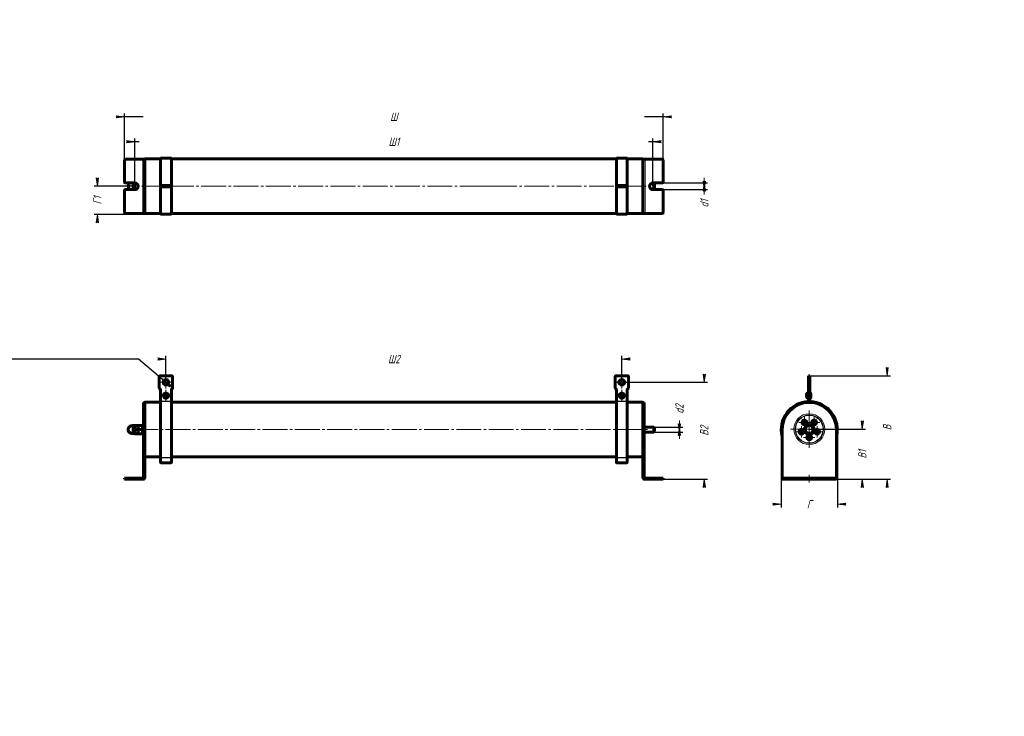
# Model space of a CAD drawing. Header units: millimetres. Extents: x 0 to 594, y 0 to 420.
import ezdxf

# ---------------------------------------------------------------- set-up
doc = ezdxf.new("R2010")
doc.units = ezdxf.units.MM
for name, pattern in [('K5LT_AXLED', [19.5, 15, -1.5, 1.5, -1.5]), ('K5LT_BASIC', [0]), ('K5LT_THIN', [0])]:
    doc.linetypes.add(name, pattern=pattern)
doc.layers.add('Системный слой', color=7, linetype='Continuous')
doc.styles.add('KDIMTEXTSTYLE', font='GOST_AU.SHX', dxfattribs={"width": 0.96, "oblique": 15, "height": 5})
doc.dimstyles.new('KDIMSTYLE (0.50)', dxfattribs={"dimtxt": 5, "dimasz": 1, "dimexe": 2, "dimexo": 0, "dimgap": 1, "dimtad": 1, "dimlfac": 2, "dimtxsty": 'KDIMTEXTSTYLE', "dimsah": 1, "dimcen": 0, "dimdle": 1, "dimadec": 0, "dimazin": 0, "dimtfac": 0.667, "dimtmove": 0, "dimatfit": 3, "dimfxl": 1, "dimtvp": 1, "dimtolj": 1, "dimtzin": 0, "dimarcsym": 0})

# ---------------------------------------------------------------- blocks, each defined once
blk = doc.blocks.new('U0')
at = {"layer": 'Системный слой', "color": 150, "linetype": 'K5LT_BASIC', "lineweight": 60, "true_color": 0x0080ff}
for p, q in [((68.99172010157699, 172.8744040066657), (68.99172010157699, 175.2494040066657)), ((68.99172010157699, 170.4994040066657), (68.99172010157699, 172.8744040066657))]:
    blk.add_line(p, q, dxfattribs=at)
blk = doc.blocks.new('U1')
at = {"layer": 'Системный слой', "color": 7, "linetype": 'K5LT_THIN', "lineweight": 18}
for p, q in [((67.86672010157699, 172.8744040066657), (67.86672010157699, 175.2494040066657)), ((67.86672010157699, 170.4994040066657), (67.86672010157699, 172.8744040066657))]:
    blk.add_line(p, q, dxfattribs=at)
blk = doc.blocks.new('U2')
at = {"layer": 'Системный слой', "color": 150, "linetype": 'K5LT_BASIC', "lineweight": 60, "true_color": 0x0080ff}
for p, q in [((84.99172010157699, 189.3744040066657), (75.49172010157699, 189.3744040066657)), ((359.9917201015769, 189.3744040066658), (91.49172010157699, 189.3744040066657)), ((375.991720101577, 189.3744040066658), (366.4917201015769, 189.3744040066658))]:
    blk.add_line(p, q, dxfattribs=at)
blk = doc.blocks.new('U3')
at = {"layer": 'Системный слой', "color": 150, "linetype": 'K5LT_BASIC', "lineweight": 60, "true_color": 0x0080ff}
for p, q in [((84.99172010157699, 156.3744040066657), (75.49172010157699, 156.3744040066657)), ((359.9917201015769, 156.3744040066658), (91.49172010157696, 156.3744040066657)), ((375.991720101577, 156.3744040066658), (366.4917201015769, 156.3744040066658))]:
    blk.add_line(p, q, dxfattribs=at)
blk = doc.blocks.new('U4')
at = {"layer": 'Системный слой', "color": 150, "linetype": 'K5LT_BASIC', "lineweight": 60, "true_color": 0x0080ff}
for p, q in [((75.49172010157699, 172.8744040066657), (75.49172010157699, 189.3744040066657)), ((75.49172010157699, 170.8472446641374), (75.49172010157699, 172.8744040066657))]:
    blk.add_line(p, q, dxfattribs=at)
blk = doc.blocks.new('U5')
at = {"layer": 'Системный слой', "color": 150, "linetype": 'K5LT_BASIC', "lineweight": 60, "true_color": 0x0080ff}
for p, q in [((375.991720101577, 172.8744040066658), (375.991720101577, 189.3744040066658)), ((375.991720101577, 170.8472446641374), (375.991720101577, 172.8744040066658))]:
    blk.add_line(p, q, dxfattribs=at)
blk = doc.blocks.new('KDIMARROW_02')
at = {"layer": 'Системный слой'}
blk.add_hatch(color=0, dxfattribs=at).paths.add_polyline_path([(4.5, -5.51091059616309e-16), (5, 0.6582624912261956), (0, 0), (5, -0.658262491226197)])
at = {"layer": 'Системный слой', "color": 0, "linetype": 'K5LT_THIN', "lineweight": 18}
for p, q in [((0, 0), (-1, 0)), ((5, 0.6582624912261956), (0, 0)), ((0, 0), (5, -0.658262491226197)), ((0, 0), (7, -8.572527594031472e-16)), ((4.5, -5.51091059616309e-16), (5, 0.6582624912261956)), ((5, -0.658262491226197), (4.5, -5.51091059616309e-16))]:
    blk.add_line(p, q, dxfattribs=at)
blk = doc.blocks.new('KDIMARROW_01')
at = {"layer": 'Системный слой'}
blk.add_hatch(color=0, dxfattribs=at).paths.add_polyline_path([(0, 0), (-5, 0.658262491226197), (-4.5, 5.51091059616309e-16), (-5, -0.6582624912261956)])
at = {"layer": 'Системный слой', "color": 0, "linetype": 'K5LT_THIN', "lineweight": 18}
for p, q in [((-4.5, 5.51091059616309e-16), (-5, 0.658262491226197)), ((-5, 0.658262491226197), (0, 0)), ((0, 0), (-5, -0.6582624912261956)), ((-5, -0.6582624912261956), (-4.5, 5.51091059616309e-16)), ((0, 0), (-1, 0))]:
    blk.add_line(p, q, dxfattribs=at)
blk = doc.blocks.new('U6')
at = {"layer": 'Системный слой', "color": 30, "linetype": 'K5LT_AXLED', "lineweight": 18, "true_color": 0xff8000}
for q in [(88.24172010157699, 205.0744040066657), (84.541720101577, 201.3744040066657), (91.94172010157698, 201.3744040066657), (88.24172010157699, 197.6744040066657)]:
    blk.add_line((88.24172010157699, 201.3744040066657), q, dxfattribs=at)
blk = doc.blocks.new('U7')
at = {"layer": 'Системный слой', "color": 30, "linetype": 'K5LT_AXLED', "lineweight": 18, "true_color": 0xff8000}
for q in [(363.2417201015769, 205.0744040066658), (359.541720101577, 201.3744040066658), (366.9417201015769, 201.3744040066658), (363.2417201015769, 197.6744040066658)]:
    blk.add_line((363.2417201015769, 201.3744040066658), q, dxfattribs=at)
blk = doc.blocks.new('U8')
at = {"layer": 'Системный слой', "color": 30, "linetype": 'K5LT_AXLED', "lineweight": 18, "true_color": 0xff8000}
for q in [(88.24172010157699, 196.9164214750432), (84.666720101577, 193.3414214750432), (91.81672010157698, 193.3414214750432), (88.24172010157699, 189.7664214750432)]:
    blk.add_line((88.24172010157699, 193.3414214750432), q, dxfattribs=at)
blk = doc.blocks.new('U9')
at = {"layer": 'Системный слой', "color": 30, "linetype": 'K5LT_AXLED', "lineweight": 18, "true_color": 0xff8000}
for q in [(363.2417201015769, 196.9164214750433), (359.666720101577, 193.3414214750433), (366.8167201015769, 193.3414214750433), (363.2417201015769, 189.7664214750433)]:
    blk.add_line((363.2417201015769, 193.3414214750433), q, dxfattribs=at)
blk = doc.blocks.new('U10')
at = {"layer": 'Системный слой', "color": 150, "linetype": 'K5LT_BASIC', "lineweight": 60, "true_color": 0x0080ff}
for start, end in [(0, 187.0570829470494), (352.9429170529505, 0)]:
    blk.add_arc((476.339408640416, 172.8744040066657), 16.5, start, end, dxfattribs=at)
blk = doc.blocks.new('U11')
at = {"layer": 'Системный слой', "color": 150, "linetype": 'K5LT_BASIC', "lineweight": 60, "true_color": 0x0080ff}
for p, q in [((477.364408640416, 193.3414214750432), (477.364408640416, 194.2664214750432)), ((477.364408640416, 192.4164214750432), (477.364408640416, 193.3414214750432))]:
    blk.add_line(p, q, dxfattribs=at)
blk = doc.blocks.new('U12')
at = {"layer": 'Системный слой', "color": 150, "linetype": 'K5LT_BASIC', "lineweight": 60, "true_color": 0x0080ff}
for p, q in [((474.689408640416, 193.3414214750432), (474.689408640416, 194.0914214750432)), ((474.689408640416, 192.5914214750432), (474.689408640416, 193.3414214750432))]:
    blk.add_line(p, q, dxfattribs=at)
blk = doc.blocks.new('U13')
at = {"layer": 'Системный слой', "color": 30, "linetype": 'K5LT_AXLED', "lineweight": 18, "true_color": 0xff8000}
for q in [(471.5841260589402, 175.004319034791), (468.1591260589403, 171.579319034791), (475.0091260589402, 171.579319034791), (471.5841260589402, 168.154319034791)]:
    blk.add_line((471.5841260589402, 171.579319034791), q, dxfattribs=at)
blk = doc.blocks.new('U14')
at = {"layer": 'Системный слой', "color": 30, "linetype": 'K5LT_AXLED', "lineweight": 18, "true_color": 0xff8000}
for q in [(476.339408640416, 184.4442955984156), (465.0195170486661, 173.1244040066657), (487.6593002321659, 173.1244040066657), (476.339408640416, 161.8045124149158)]:
    blk.add_line((476.339408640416, 173.1244040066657), q, dxfattribs=at)
blk = doc.blocks.new('U15')
at = {"layer": 'Системный слой', "color": 30, "linetype": 'K5LT_AXLED', "lineweight": 18, "true_color": 0xff8000}
for q in [(479.2783349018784, 180.5944889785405), (475.8533349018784, 177.1694889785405), (482.7033349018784, 177.1694889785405), (479.2783349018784, 173.7444889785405)]:
    blk.add_line((479.2783349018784, 177.1694889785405), q, dxfattribs=at)
blk = doc.blocks.new('U16')
at = {"layer": 'Системный слой', "color": 30, "linetype": 'K5LT_AXLED', "lineweight": 18, "true_color": 0xff8000}
for q in [(481.0946912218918, 175.004319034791), (477.6696912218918, 171.579319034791), (484.5196912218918, 171.579319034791), (481.0946912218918, 168.154319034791)]:
    blk.add_line((481.0946912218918, 171.579319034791), q, dxfattribs=at)
blk = doc.blocks.new('U17')
at = {"layer": 'Системный слой', "color": 30, "linetype": 'K5LT_AXLED', "lineweight": 18, "true_color": 0xff8000}
for q in [(473.4004823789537, 180.5944889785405), (469.9754823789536, 177.1694889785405), (476.8254823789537, 177.1694889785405), (473.4004823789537, 173.7444889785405)]:
    blk.add_line((473.4004823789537, 177.1694889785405), q, dxfattribs=at)
blk = doc.blocks.new('U18')
at = {"layer": 'Системный слой', "color": 30, "linetype": 'K5LT_AXLED', "lineweight": 18, "true_color": 0xff8000}
for q in [(472.914408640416, 168.1244040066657), (476.339408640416, 171.5494040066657), (479.764408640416, 168.1244040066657), (476.339408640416, 164.6994040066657)]:
    blk.add_line((476.339408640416, 168.1244040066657), q, dxfattribs=at)
blk = doc.blocks.new('U19')
at = {"layer": 'Системный слой', "color": 150, "linetype": 'K5LT_BASIC', "lineweight": 60, "true_color": 0x0080ff}
for p, q in [((69.2496239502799, 321.5667741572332), (69.2935182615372, 321.3789287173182)), ((69.2935182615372, 321.3789287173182), (69.36537985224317, 321.1932325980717)), ((69.36537985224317, 321.1932325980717), (69.46038495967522, 321.0101498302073))]:
    blk.add_line(p, q, dxfattribs=at)
blk = doc.blocks.new('U20')
at = {"layer": 'Системный слой', "color": 150, "linetype": 'K5LT_BASIC', "lineweight": 60, "true_color": 0x0080ff}
for p, q in [((69.29351806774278, 317.7546192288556), (69.24962395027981, 317.5667741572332)), ((69.36538083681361, 317.940312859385), (69.29351806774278, 317.7546192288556)), ((69.46038495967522, 318.1233984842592), (69.36538083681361, 317.940312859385))]:
    blk.add_line(p, q, dxfattribs=at)
blk = doc.blocks.new('U21')
at = {"layer": 'Системный слой', "color": 150, "linetype": 'K5LT_BASIC', "lineweight": 60, "true_color": 0x0080ff}
for p, q in [((71.22743619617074, 319.972778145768), (71.08716661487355, 320.772821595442)), ((71.08716661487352, 318.3607267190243), (71.22743563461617, 319.1607690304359)), ((71.22743563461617, 319.1607690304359), (71.22743619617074, 319.972778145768))]:
    blk.add_line(p, q, dxfattribs=at)
blk = doc.blocks.new('U22')
at = {"layer": 'Системный слой', "color": 150, "linetype": 'K5LT_BASIC', "lineweight": 60, "true_color": 0x0080ff}
for p, q in [((84.99172010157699, 336.0667741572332), (75.49172010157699, 336.0667741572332)), ((359.9917201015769, 336.0667741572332), (91.49172010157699, 336.0667741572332)), ((375.991720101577, 336.0667741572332), (366.4917201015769, 336.0667741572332))]:
    blk.add_line(p, q, dxfattribs=at)
blk = doc.blocks.new('U23')
at = {"layer": 'Системный слой', "color": 150, "linetype": 'K5LT_BASIC', "lineweight": 60, "true_color": 0x0080ff}
for p, q in [((84.99172010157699, 303.0667741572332), (75.49172010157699, 303.0667741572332)), ((359.9917201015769, 303.0667741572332), (91.49172010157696, 303.0667741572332)), ((375.991720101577, 303.0667741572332), (366.4917201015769, 303.0667741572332))]:
    blk.add_line(p, q, dxfattribs=at)

msp = doc.modelspace()

# ---------------------------------------------------------------- linework, layer by layer
at = {"layer": 'Системный слой', "color": 150, "linetype": 'K5LT_BASIC', "lineweight": 60, "true_color": 0x0080ff}
for p, q in [((63.24172010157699, 322.0667741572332), (63.24172010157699, 335.4417741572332)), ((63.74172010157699, 335.9417741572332), (74.24172010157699, 335.9417741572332)), ((74.24172010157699, 335.9417741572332), (75.49172010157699, 335.9417741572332)), ((75.49172010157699, 303.0667741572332), (75.49172010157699, 336.0667741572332)), ((75.49172010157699, 335.9417741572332), (75.49172010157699, 303.1917741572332)), ((84.99172010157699, 336.4417741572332), (91.49172010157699, 336.4417741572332)), ((84.99172010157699, 336.4417741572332), (84.99172010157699, 320.1826500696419)), ((91.49172010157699, 336.4417741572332), (91.49172010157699, 320.1826500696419)), ((359.9917201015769, 336.4417741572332), (366.4917201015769, 336.4417741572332)), ((359.9917201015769, 336.4417741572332), (359.9917201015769, 320.1826500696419)), ((366.4917201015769, 336.4417741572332), (366.4917201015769, 320.1826500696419)), ((375.991720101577, 303.0667741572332), (375.991720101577, 336.0667741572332)), ((375.991720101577, 335.9417741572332), (377.241720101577, 335.9417741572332)), ((375.991720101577, 303.1917741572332), (375.991720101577, 335.9417741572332)), ((377.241720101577, 335.9417741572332), (387.741720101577, 335.9417741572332)), ((388.241720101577, 335.4417741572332), (388.241720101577, 322.0667741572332)), ((63.74172010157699, 321.5667741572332), (69.49172010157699, 321.5667741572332)), ((68.99172010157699, 317.5667741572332), (68.99172010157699, 321.5667741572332)), ((69.46038495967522, 321.0101498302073), (70.87615741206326, 321.0101498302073)), ((380.6688444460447, 321.0667741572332), (382.491720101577, 321.0667741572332)), ((381.991720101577, 321.5667741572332), (387.741720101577, 321.5667741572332)), ((382.491720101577, 321.0667741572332), (382.491720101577, 318.0667741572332)), ((382.491720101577, 321.0667741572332), (382.991720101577, 320.5667741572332)), ((63.24172010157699, 303.6917741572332), (63.24172010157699, 317.0667741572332)), ((69.49172010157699, 317.5667741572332), (63.74172010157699, 317.5667741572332)), ((69.46038495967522, 318.1233984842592), (70.8761574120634, 318.1233984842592)), ((84.99172010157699, 320.1826500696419), (84.99172010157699, 319.9417741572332)), ((84.99172010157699, 319.5667741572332), (84.99172010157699, 319.9417741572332)), ((84.99172010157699, 319.9417741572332), (85.49172010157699, 319.9417741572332)), ((84.99172010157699, 319.5667741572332), (85.49172010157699, 319.5667741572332)), ((84.99172010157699, 319.1917741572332), (84.99172010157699, 319.5667741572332)), ((85.49172010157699, 319.5667741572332), (84.99172010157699, 319.5667741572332)), ((84.99172010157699, 319.1917741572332), (84.99172010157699, 318.9508982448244)), ((85.49172010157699, 319.1917741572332), (84.99172010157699, 319.1917741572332)), ((84.99172010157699, 318.9508982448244), (84.99172010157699, 302.6917741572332)), ((90.99172010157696, 319.9417741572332), (85.49172010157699, 319.9417741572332)), ((85.49172010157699, 319.5667741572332), (90.99172010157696, 319.5667741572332)), ((90.99172010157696, 319.5667741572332), (85.49172010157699, 319.5667741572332)), ((85.49172010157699, 319.1917741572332), (90.99172010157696, 319.1917741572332)), ((90.99172010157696, 319.9417741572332), (91.49172010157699, 319.9417741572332)), ((90.99172010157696, 319.5667741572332), (91.49172010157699, 319.5667741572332)), ((91.49172010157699, 319.5667741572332), (90.99172010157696, 319.5667741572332)), ((91.49172010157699, 319.1917741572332), (90.99172010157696, 319.1917741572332)), ((91.49172010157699, 320.1826500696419), (91.49172010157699, 319.9417741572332)), ((91.49172010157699, 319.9417741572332), (91.49172010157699, 319.5667741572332)), ((91.49172010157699, 319.5667741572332), (91.49172010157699, 319.1917741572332)), ((91.49172010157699, 319.1917741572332), (91.49172010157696, 318.9508982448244)), ((91.49172010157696, 318.9508982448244), (91.49172010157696, 302.6917741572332)), ((359.9917201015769, 320.1826500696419), (359.9917201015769, 319.9417741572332)), ((359.9917201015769, 319.5667741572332), (359.9917201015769, 319.9417741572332)), ((359.9917201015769, 319.9417741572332), (360.4917201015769, 319.9417741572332)), ((359.9917201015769, 319.5667741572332), (360.4917201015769, 319.5667741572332)), ((359.9917201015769, 319.1917741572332), (359.9917201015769, 319.5667741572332)), ((360.4917201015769, 319.5667741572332), (359.9917201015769, 319.5667741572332)), ((359.9917201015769, 319.1917741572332), (359.9917201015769, 318.9508982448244)), ((360.4917201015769, 319.1917741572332), (359.9917201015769, 319.1917741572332)), ((359.9917201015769, 318.9508982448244), (359.9917201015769, 302.6917741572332)), ((365.9917201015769, 319.9417741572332), (360.4917201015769, 319.9417741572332)), ((360.4917201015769, 319.5667741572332), (365.9917201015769, 319.5667741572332)), ((365.9917201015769, 319.5667741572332), (360.4917201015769, 319.5667741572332)), ((360.4917201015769, 319.1917741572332), (365.9917201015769, 319.1917741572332)), ((365.9917201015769, 319.9417741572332), (366.4917201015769, 319.9417741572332)), ((365.9917201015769, 319.5667741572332), (366.4917201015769, 319.5667741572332)), ((366.4917201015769, 319.5667741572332), (365.9917201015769, 319.5667741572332)), ((366.4917201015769, 319.1917741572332), (365.9917201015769, 319.1917741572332)), ((366.4917201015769, 320.1826500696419), (366.4917201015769, 319.9417741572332)), ((366.4917201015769, 319.9417741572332), (366.4917201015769, 319.5667741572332)), ((366.4917201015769, 319.5667741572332), (366.4917201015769, 319.1917741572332)), ((366.4917201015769, 319.1917741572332), (366.4917201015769, 318.9508982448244)), ((366.4917201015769, 318.9508982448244), (366.4917201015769, 302.6917741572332)), ((380.6688444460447, 318.0667741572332), (382.491720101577, 318.0667741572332)), ((387.741720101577, 317.5667741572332), (381.991720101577, 317.5667741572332)), ((382.491720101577, 318.0667741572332), (382.991720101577, 318.5667741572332)), ((382.991720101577, 320.5667741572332), (382.991720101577, 318.5667741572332)), ((388.241720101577, 317.0667741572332), (388.241720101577, 303.6917741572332)), ((74.24172010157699, 303.1917741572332), (63.74172010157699, 303.1917741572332)), ((75.49172010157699, 303.1917741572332), (74.24172010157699, 303.1917741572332)), ((377.241720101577, 303.1917741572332), (375.991720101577, 303.1917741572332)), ((387.741720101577, 303.1917741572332), (377.241720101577, 303.1917741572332)), ((84.99172010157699, 302.6917741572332), (91.49172010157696, 302.6917741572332)), ((359.9917201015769, 302.6917741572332), (366.4917201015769, 302.6917741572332)), ((84.24172010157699, 197.8744040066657), (84.24172010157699, 204.8744040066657)), ((84.74172010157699, 205.3744040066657), (91.74172010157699, 205.3744040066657)), ((92.24172010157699, 204.8744040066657), (92.24172010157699, 197.8744040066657)), ((359.2417201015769, 197.8744040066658), (359.2417201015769, 204.8744040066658)), ((359.7417201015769, 205.3744040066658), (366.7417201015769, 205.3744040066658)), ((367.2417201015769, 204.8744040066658), (367.2417201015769, 197.8744040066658)), ((475.964408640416, 205.3744040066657), (476.3394086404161, 205.3744040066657)), ((475.964408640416, 204.8744040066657), (475.964408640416, 205.3744040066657)), ((475.964408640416, 204.8744040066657), (475.964408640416, 197.8744040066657)), ((476.3394086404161, 205.3744040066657), (476.3394086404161, 204.8744040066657)), ((476.3394086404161, 204.8744040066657), (476.3394086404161, 205.3744040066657)), ((476.7144086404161, 205.3744040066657), (476.3394086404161, 205.3744040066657)), ((476.3394086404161, 204.8744040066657), (476.3394086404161, 197.8744040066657)), ((476.3394086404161, 197.8744040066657), (476.3394086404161, 204.8744040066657)), ((476.7144086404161, 205.3744040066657), (476.7144086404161, 204.8744040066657)), ((476.7144086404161, 197.8744040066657), (476.7144086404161, 204.8744040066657)), ((84.99172010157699, 196.9061581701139), (84.99172010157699, 189.9879950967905)), ((91.49172010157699, 189.9879950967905), (91.49172010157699, 196.9061581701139)), ((359.9917201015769, 196.9061581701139), (359.9917201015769, 189.9879950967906)), ((366.4917201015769, 189.9879950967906), (366.4917201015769, 196.9061581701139)), ((475.964408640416, 197.3902810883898), (475.964408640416, 197.8744040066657)), ((475.964408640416, 196.9061581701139), (475.964408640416, 197.3902810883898)), ((475.964408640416, 189.9879950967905), (475.964408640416, 196.9061581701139)), ((476.339408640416, 197.3902810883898), (476.3394086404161, 197.8744040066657)), ((476.3394086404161, 197.8744040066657), (476.339408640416, 197.3902810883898)), ((476.339408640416, 196.9061581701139), (476.339408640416, 197.3902810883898)), ((476.339408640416, 197.3902810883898), (476.339408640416, 196.9061581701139)), ((476.339408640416, 189.9879950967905), (476.339408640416, 196.9061581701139)), ((476.339408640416, 196.9061581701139), (476.339408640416, 189.9879950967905)), ((476.7144086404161, 197.8744040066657), (476.714408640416, 197.3902810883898)), ((476.714408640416, 197.3902810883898), (476.714408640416, 196.9061581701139)), ((476.714408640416, 196.9061581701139), (476.714408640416, 189.9879950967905)), ((477.364408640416, 192.4164214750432), (477.364408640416, 193.137533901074)), ((75.49172010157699, 189.2494040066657), (74.74172010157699, 189.2494040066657)), ((74.74172010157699, 172.8744040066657), (74.74172010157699, 189.2494040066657)), ((84.99172010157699, 189.9879950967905), (84.99172010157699, 189.7381616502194)), ((84.99172010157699, 189.7381616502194), (84.99172010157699, 156.0106463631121)), ((91.49172010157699, 189.9879950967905), (91.49172010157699, 189.7381616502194)), ((91.49172010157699, 189.7381616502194), (91.49172010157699, 156.0106463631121)), ((359.9917201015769, 189.9879950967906), (359.9917201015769, 189.7381616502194)), ((359.9917201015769, 189.7381616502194), (359.9917201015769, 156.0106463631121)), ((366.4917201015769, 189.9879950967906), (366.4917201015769, 189.7381616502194)), ((366.4917201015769, 189.7381616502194), (366.4917201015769, 156.0106463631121)), ((375.991720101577, 189.2494040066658), (376.741720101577, 189.2494040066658)), ((376.741720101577, 189.2494040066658), (376.741720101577, 172.8744040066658)), ((68.99172010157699, 175.2494040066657), (67.86672010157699, 175.2494040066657)), ((68.99172010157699, 174.9494040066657), (69.23709396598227, 175.3744040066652)), ((69.23709396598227, 175.3744040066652), (69.46038495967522, 175.3744040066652)), ((69.46038495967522, 175.3744040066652), (71.02305524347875, 175.3744040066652)), ((69.46038495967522, 172.8744040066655), (71.02305524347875, 172.8744040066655)), ((71.02305524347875, 175.3744040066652), (71.24634623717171, 175.3744040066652)), ((71.24634623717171, 175.3744040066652), (71.49172010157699, 174.9494040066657)), ((71.49172010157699, 175.3744040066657), (71.71501109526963, 175.3744040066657)), ((71.49172010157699, 175.3744040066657), (71.49172010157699, 174.1244040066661)), ((71.49172010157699, 174.1244040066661), (71.49172010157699, 171.6244040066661)), ((73.86842910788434, 175.3744040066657), (71.71501109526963, 175.3744040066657)), ((73.86842910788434, 172.8744040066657), (71.71501109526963, 172.8744040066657)), ((73.86842910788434, 175.3744040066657), (74.09172010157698, 175.3744040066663)), ((74.09172010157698, 175.3744040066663), (74.09172010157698, 174.1244040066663)), ((74.69172010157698, 175.1994040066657), (74.09172010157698, 175.1994040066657)), ((74.09172010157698, 174.1244040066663), (74.09172010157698, 171.6244040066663)), ((74.69172010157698, 170.5494040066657), (74.69172010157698, 175.1994040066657)), ((74.74172010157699, 144.1244040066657), (74.74172010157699, 172.8744040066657)), ((376.741720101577, 174.3744040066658), (382.491720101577, 174.3744040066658)), ((376.741720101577, 172.8744040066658), (376.741720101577, 144.1244040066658)), ((382.491720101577, 174.3744040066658), (382.491720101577, 171.3744040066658)), ((382.491720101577, 174.3744040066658), (382.991720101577, 173.8744040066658)), ((382.991720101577, 173.8744040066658), (382.991720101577, 171.8744040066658)), ((459.964408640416, 172.8744040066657), (459.964408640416, 144.1244040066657)), ((473.4526572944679, 172.8744040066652), (474.896032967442, 175.3744040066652)), ((474.896032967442, 170.3744040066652), (473.4526572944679, 172.8744040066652)), ((474.896032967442, 175.3744040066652), (477.7827843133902, 175.3744040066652)), ((477.7827843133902, 175.3744040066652), (479.2261599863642, 172.8744040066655)), ((479.2261599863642, 172.8744040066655), (477.7827843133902, 170.3744040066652)), ((492.714408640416, 144.1244040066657), (492.714408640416, 172.8744040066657)), ((68.99172010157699, 170.4994040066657), (67.86672010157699, 170.4994040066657)), ((68.99172010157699, 170.7994040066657), (69.23709396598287, 170.3744040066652)), ((69.46038495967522, 170.3744040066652), (69.23709396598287, 170.3744040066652)), ((69.46038495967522, 170.3744040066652), (71.02305524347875, 170.3744040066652)), ((71.24634623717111, 170.3744040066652), (71.02305524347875, 170.3744040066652)), ((71.24634623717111, 170.3744040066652), (71.49172010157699, 170.7994040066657)), ((71.49172010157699, 171.6244040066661), (71.49172010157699, 170.3744040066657)), ((71.71501109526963, 170.3744040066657), (71.49172010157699, 170.3744040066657)), ((73.86842910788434, 170.3744040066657), (71.71501109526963, 170.3744040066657)), ((74.09172010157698, 170.3744040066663), (73.86842910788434, 170.3744040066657)), ((74.09172010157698, 171.6244040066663), (74.09172010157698, 170.3744040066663)), ((74.69172010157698, 170.5494040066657), (74.09172010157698, 170.5494040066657)), ((75.49172010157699, 144.1244040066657), (75.49172010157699, 170.8472446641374)), ((375.991720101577, 170.8472446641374), (375.991720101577, 144.1244040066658)), ((376.741720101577, 171.3744040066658), (382.491720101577, 171.3744040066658)), ((382.491720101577, 171.3744040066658), (382.991720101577, 171.8744040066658)), ((477.7827843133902, 170.3744040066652), (474.896032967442, 170.3744040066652)), ((84.99172010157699, 156.0106463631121), (84.99172010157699, 155.7608129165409)), ((84.99172010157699, 155.7608129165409), (84.99172010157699, 153.2494040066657)), ((91.49172010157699, 156.0106463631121), (91.49172010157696, 155.7608129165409)), ((91.49172010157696, 153.2494040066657), (91.49172010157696, 155.7608129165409)), ((359.9917201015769, 156.0106463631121), (359.9917201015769, 155.7608129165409)), ((359.9917201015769, 155.7608129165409), (359.9917201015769, 153.2494040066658)), ((366.4917201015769, 156.0106463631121), (366.4917201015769, 155.7608129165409)), ((366.4917201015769, 153.2494040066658), (366.4917201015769, 155.7608129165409)), ((90.99172010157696, 152.7494040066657), (85.49172010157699, 152.7494040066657)), ((365.9917201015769, 152.7494040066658), (360.4917201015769, 152.7494040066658)), ((63.24172010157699, 142.8744040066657), (63.24172010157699, 143.6244040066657)), ((63.24172010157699, 143.6244040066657), (63.74172010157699, 143.6244040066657)), ((63.74172010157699, 142.8744040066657), (63.24172010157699, 142.8744040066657)), ((63.74172010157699, 143.6244040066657), (74.24172010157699, 143.6244040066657)), ((63.74172010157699, 142.8744040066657), (74.24172010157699, 142.8744040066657)), ((377.241720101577, 143.6244040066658), (387.741720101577, 143.6244040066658)), ((377.241720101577, 142.8744040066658), (387.741720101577, 142.8744040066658)), ((387.741720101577, 143.6244040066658), (388.241720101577, 143.6244040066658)), ((388.241720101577, 142.8744040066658), (387.741720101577, 142.8744040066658)), ((388.241720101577, 142.8744040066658), (388.241720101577, 143.6244040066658)), ((459.964408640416, 144.1244040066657), (459.964408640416, 143.6244040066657)), ((459.964408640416, 143.6244040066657), (460.464408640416, 143.6244040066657)), ((459.964408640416, 142.8744040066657), (459.964408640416, 143.6244040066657)), ((460.464408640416, 142.8744040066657), (459.964408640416, 142.8744040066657)), ((460.464408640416, 143.6244040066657), (473.839408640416, 143.6244040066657)), ((460.464408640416, 142.8744040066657), (473.839408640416, 142.8744040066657)), ((473.839408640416, 143.6244040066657), (474.339408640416, 143.6244040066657)), ((474.339408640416, 142.8744040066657), (473.839408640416, 142.8744040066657)), ((478.339408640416, 143.6244040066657), (474.339408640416, 143.6244040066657)), ((474.339408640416, 143.6244040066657), (474.339408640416, 142.8744040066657)), ((478.339408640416, 142.8744040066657), (474.339408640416, 142.8744040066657)), ((478.339408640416, 142.8744040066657), (478.339408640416, 143.6244040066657)), ((478.339408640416, 143.6244040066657), (478.839408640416, 143.6244040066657)), ((478.839408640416, 142.8744040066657), (478.339408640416, 142.8744040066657)), ((478.839408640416, 143.6244040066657), (492.214408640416, 143.6244040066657)), ((478.839408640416, 142.8744040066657), (492.214408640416, 142.8744040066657)), ((492.214408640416, 143.6244040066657), (492.714408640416, 143.6244040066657)), ((492.714408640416, 142.8744040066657), (492.214408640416, 142.8744040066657)), ((492.714408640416, 143.6244040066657), (492.714408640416, 144.1244040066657)), ((492.714408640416, 142.8744040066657), (492.714408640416, 143.6244040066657))]:
    msp.add_line(p, q, dxfattribs=at)
at = {"layer": 'Системный слой', "color": 7, "linetype": 'K5LT_THIN', "lineweight": 18}
for p, q in [((74.24172010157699, 303.1917741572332), (74.24172010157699, 335.9417741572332)), ((377.241720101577, 335.9417741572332), (377.241720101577, 303.1917741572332)), ((67.86672010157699, 317.5667741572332), (67.86672010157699, 321.5667741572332)), ((380.4141724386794, 320.7961412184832), (382.491720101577, 320.7961412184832)), ((382.491720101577, 320.7961412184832), (382.7623530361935, 320.7961412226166)), ((91.49172010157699, 320.1826500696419), (84.99172010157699, 320.1826500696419)), ((91.49172010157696, 318.9508982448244), (84.99172010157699, 318.9508982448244)), ((85.49172010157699, 319.5667741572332), (85.49172010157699, 319.9417741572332)), ((85.49172010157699, 319.1917741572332), (85.49172010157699, 319.5667741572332)), ((90.99172010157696, 319.9417741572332), (90.99172010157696, 319.5667741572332)), ((90.99172010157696, 319.5667741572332), (90.99172010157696, 319.1917741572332)), ((366.4917201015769, 320.1826500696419), (359.9917201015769, 320.1826500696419)), ((366.4917201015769, 318.9508982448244), (359.9917201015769, 318.9508982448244)), ((360.4917201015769, 319.5667741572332), (360.4917201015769, 319.9417741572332)), ((360.4917201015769, 319.1917741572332), (360.4917201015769, 319.5667741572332)), ((365.9917201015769, 319.9417741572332), (365.9917201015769, 319.5667741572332)), ((365.9917201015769, 319.5667741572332), (365.9917201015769, 319.1917741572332)), ((380.4141724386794, 318.3374070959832), (382.491720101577, 318.3374070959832)), ((382.491720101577, 318.3374070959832), (382.7623530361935, 318.3374070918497)), ((475.964408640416, 204.8744040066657), (476.3394086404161, 204.8744040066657)), ((476.7144086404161, 204.8744040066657), (476.3394086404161, 204.8744040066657)), ((476.3394086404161, 197.8744040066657), (475.964408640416, 197.8744040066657)), ((476.339408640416, 197.3902810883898), (475.964408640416, 197.3902810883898)), ((476.339408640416, 196.9061581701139), (475.964408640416, 196.9061581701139)), ((476.7144086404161, 197.8744040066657), (476.3394086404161, 197.8744040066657)), ((476.339408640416, 197.3902810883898), (476.714408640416, 197.3902810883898)), ((476.339408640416, 196.9061581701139), (476.714408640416, 196.9061581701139)), ((91.49172010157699, 189.9879950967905), (84.99172010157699, 189.9879950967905)), ((91.49172010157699, 189.7381616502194), (84.99172010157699, 189.7381616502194)), ((366.4917201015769, 189.9879950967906), (359.9917201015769, 189.9879950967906)), ((366.4917201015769, 189.7381616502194), (359.9917201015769, 189.7381616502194)), ((475.7372188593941, 189.3634114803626), (475.7235327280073, 189.7381616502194)), ((476.339408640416, 189.9879950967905), (475.964408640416, 189.9879950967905)), ((476.714408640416, 189.9879950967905), (476.339408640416, 189.9879950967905)), ((476.941598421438, 189.3634114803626), (476.9552845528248, 189.7381616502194)), ((75.49172010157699, 172.8744040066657), (74.74172010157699, 172.8744040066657)), ((375.991720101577, 172.8744040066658), (376.741720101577, 172.8744040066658)), ((376.741720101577, 174.1037710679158), (382.491720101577, 174.1037710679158)), ((382.491720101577, 174.1037710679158), (382.762353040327, 174.1037710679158)), ((376.741720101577, 171.6450369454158), (382.491720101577, 171.6450369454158)), ((382.491720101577, 171.6450369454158), (382.7623530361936, 171.6450369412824)), ((91.49172010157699, 156.0106463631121), (84.99172010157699, 156.0106463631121)), ((91.49172010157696, 155.7608129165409), (84.99172010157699, 155.7608129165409)), ((366.4917201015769, 156.0106463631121), (359.9917201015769, 156.0106463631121)), ((366.4917201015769, 155.7608129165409), (359.9917201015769, 155.7608129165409)), ((63.74172010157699, 142.8744040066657), (63.74172010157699, 143.6244040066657)), ((74.24172010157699, 142.8744040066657), (74.24172010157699, 143.6244040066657)), ((74.74172010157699, 144.1244040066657), (75.49172010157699, 144.1244040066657)), ((375.991720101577, 144.1244040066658), (376.741720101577, 144.1244040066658)), ((377.241720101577, 142.8744040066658), (377.241720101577, 143.6244040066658)), ((387.741720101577, 142.8744040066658), (387.741720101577, 143.6244040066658)), ((459.964408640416, 144.1244040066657), (492.714408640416, 144.1244040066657)), ((460.464408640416, 142.8744040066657), (460.464408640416, 143.6244040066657)), ((473.839408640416, 143.6244040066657), (473.839408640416, 142.8744040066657)), ((478.839408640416, 142.8744040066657), (478.839408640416, 143.6244040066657)), ((492.214408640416, 142.8744040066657), (492.214408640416, 143.6244040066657))]:
    msp.add_line(p, q, dxfattribs=at)
at = {"layer": 'Системный слой', "color": 30, "linetype": 'K5LT_AXLED', "lineweight": 18, "true_color": 0xff8000}
for p, q in [((377.991720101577, 319.5667741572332), (73.49172010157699, 319.5667741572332)), ((274.8917070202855, 319.5667741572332), (287.8917070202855, 319.5667741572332)), ((75.49172010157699, 172.8744040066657), (72.74172010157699, 172.8744040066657)), ((375.991720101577, 172.8744040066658), (75.49172010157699, 172.8744040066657)), ((375.991720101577, 172.8744040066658), (378.7417201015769, 172.8744040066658)), ((476.339408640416, 140.8744040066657), (476.339408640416, 145.6244040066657))]:
    msp.add_line(p, q, dxfattribs=at)
at = {"layer": 'Системный слой', "color": 150, "linetype": 'K5LT_BASIC', "lineweight": 60, "true_color": 0x0080ff}
for centre, radius in [((88.24172010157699, 201.3744040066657), 1.7), ((363.2417201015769, 201.3744040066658), 1.7), ((88.24172010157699, 193.3414214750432), 1.575), ((88.24172010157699, 193.3414214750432), 0.5375), ((363.2417201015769, 193.3414214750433), 1.575), ((363.2417201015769, 193.3414214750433), 0.5375), ((473.4004823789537, 177.1694889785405), 1.425), ((479.2783349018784, 177.1694889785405), 1.425), ((471.5841260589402, 171.579319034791), 1.425), ((476.339408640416, 172.8744040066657), 3), ((476.339408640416, 172.8744040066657), 2.375000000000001), ((481.0946912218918, 171.579319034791), 1.425), ((476.339408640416, 168.1244040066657), 1.425)]:
    msp.add_circle(centre, radius, dxfattribs=at)
at = {"layer": 'Системный слой', "color": 7, "linetype": 'K5LT_THIN', "lineweight": 18}
for centre, radius in [((88.24172010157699, 193.3414214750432), 0.9249999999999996), ((363.2417201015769, 193.3414214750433), 0.9249999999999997), ((476.339408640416, 173.1244040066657), 9.319891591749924), ((476.339408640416, 173.1244040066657), 8.553239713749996), ((476.339408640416, 173.1244040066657), 8.313661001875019)]:
    msp.add_circle(centre, radius, dxfattribs=at)
at = {"layer": 'Системный слой', "color": 150, "linetype": 'K5LT_BASIC', "lineweight": 60, "true_color": 0x0080ff}
for centre, radius, start, end in [((63.74172010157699, 335.4417741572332), 0.5, 90, 179.9999999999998), ((387.741720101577, 335.4417741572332), 0.5, 0, 90), ((63.74172010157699, 322.0667741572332), 0.5, 180, 269.9999999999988), ((67.86672010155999, 319.5667741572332), 2.374999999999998, 122.6368975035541, 180), ((69.49172010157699, 319.5667741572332), 2, 270, 90), ((381.991720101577, 319.5667741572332), 2, 90, 270), ((387.741720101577, 322.0667741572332), 0.5000000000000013, 270, 0), ((63.74172010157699, 317.0667741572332), 0.5000000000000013, 90, 180.0000000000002), ((67.86672010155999, 319.5667741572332), 2.374999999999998, 180, 237.3631024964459), ((387.741720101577, 317.0667741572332), 0.5, 0, 89.99999999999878), ((63.74172010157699, 303.6917741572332), 0.5, 180, 270), ((387.741720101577, 303.6917741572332), 0.5, 270, 0), ((84.74172010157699, 204.8744040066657), 0.4999999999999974, 90, 180.0000000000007), ((91.74172010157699, 204.8744040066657), 0.4999999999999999, 0, 90.00000000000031), ((359.7417201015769, 204.8744040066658), 0.4999999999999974, 90, 180.0000000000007), ((366.7417201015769, 204.8744040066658), 0.4999999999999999, 0, 90.00000000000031), ((84.74172010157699, 197.8744040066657), 0.4999999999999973, 180, 255.5224878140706), ((84.49172010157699, 196.9061581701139), 0.5000000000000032, 0, 75.52248781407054), ((91.99172010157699, 196.9061581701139), 0.4999999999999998, 104.4775121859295, 180), ((91.74172010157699, 197.8744040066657), 0.5000000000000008, 284.4775121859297, 0), ((359.7417201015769, 197.8744040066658), 0.4999999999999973, 180, 255.5224878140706), ((359.4917201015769, 196.9061581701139), 0.5000000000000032, 0, 75.52248781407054), ((366.9917201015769, 196.9061581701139), 0.4999999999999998, 104.4775121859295, 180), ((366.7417201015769, 197.8744040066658), 0.5000000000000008, 284.4775121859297, 0), ((475.326908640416, 194.0914214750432), 0.6375000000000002, 0, 179.9999999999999), ((475.326908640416, 192.5914214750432), 0.6375000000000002, 180, 0), ((476.714408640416, 194.2664214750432), 0.6499999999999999, 0, 90.00000000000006), ((476.714408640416, 192.4164214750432), 0.6499999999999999, 269.9999999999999, 0), ((476.339408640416, 172.8744040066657), 16.875, 92.09155133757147, 193.9823106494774), ((476.339408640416, 172.8744040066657), 16.375, 0, 180), ((475.714408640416, 189.9879950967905), 0.25, 272.0915513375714, 0), ((475.714408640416, 189.9879950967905), 0.6250000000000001, 272.0915513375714, 0), ((476.964408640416, 189.9879950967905), 0.625, 180, 267.9084486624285), ((476.964408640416, 189.9879950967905), 0.25, 180, 267.9084486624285), ((476.339408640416, 172.8744040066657), 16.87499999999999, 346.0176893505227, 87.90844866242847), ((67.86672010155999, 172.8744040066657), 2.374999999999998, 89.99999999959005, 180), ((67.86672010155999, 172.8744040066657), 2.374999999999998, 180, 270.0000000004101), ((85.49172010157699, 153.2494040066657), 0.5000000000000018, 180, 269.999999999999), ((90.99172010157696, 153.2494040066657), 0.4999999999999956, 270, 0), ((360.4917201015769, 153.2494040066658), 0.5000000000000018, 180, 269.999999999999), ((365.9917201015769, 153.2494040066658), 0.4999999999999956, 270, 0), ((74.24172010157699, 144.1244040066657), 0.5, 270, 0), ((74.24172010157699, 144.1244040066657), 1.25, 270, 0), ((377.241720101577, 144.1244040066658), 1.25, 180, 270), ((377.241720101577, 144.1244040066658), 0.5, 180, 270)]:
    msp.add_arc(centre, radius, start, end, dxfattribs=at)
for points, knots in [([(69.46038495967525, 321.0101498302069), (69.44142152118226, 320.9444531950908), (69.40527509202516, 320.8125217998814), (69.35398476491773, 320.5997584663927), (69.30812070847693, 320.3717619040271), (69.27011432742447, 320.1230508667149), (69.25249903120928, 319.9443880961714), (69.245274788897, 319.8340690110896), (69.24106464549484, 319.7610160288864), (69.23698987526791, 319.6477901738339), (69.23678383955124, 319.5064754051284), (69.24083604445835, 319.3726359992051), (69.24825099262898, 319.2471763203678), (69.25917673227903, 319.1220833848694), (69.2790214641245, 318.9493521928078), (69.31565708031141, 318.7161258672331), (69.37796834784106, 318.4244473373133), (69.43153962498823, 318.2233109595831), (69.46038495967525, 318.1233984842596)], [0, 0, 0, 0, 2.939946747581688, 5.879893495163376, 9.407829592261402, 12.93576568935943, 16.69262748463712, 17.12336473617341, 17.68791322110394, 19.83552139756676, 21.98312957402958, 23.7827379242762, 25.58234627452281, 27.38195462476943, 29.18156297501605, 33.05575343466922, 37.52787671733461, 42, 42, 42, 42]), ([(69.46038495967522, 175.3744040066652), (69.40795128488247, 175.2171026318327), (69.33947518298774, 174.9783202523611), (69.28745571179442, 174.7090438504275), (69.26088882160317, 174.5286384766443), (69.24247474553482, 174.3517399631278), (69.23471131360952, 174.1350967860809), (69.24140029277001, 173.9182869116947), (69.26135988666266, 173.7072487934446), (69.30255747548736, 173.4462605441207), (69.36792665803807, 173.1680451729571), (69.43058236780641, 172.9638122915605), (69.46038495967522, 172.8744040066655)], [0, 0, 0, 0, 2.51815721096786, 3.77278215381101, 4.194320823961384, 5.312637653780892, 6.499741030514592, 7.522297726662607, 8.644808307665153, 9.75346491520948, 11.56706008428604, 13, 13, 13, 13]), ([(69.46038495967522, 172.8744040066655), (69.40795128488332, 172.7171026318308), (69.33947518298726, 172.4783202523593), (69.28745571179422, 172.2090438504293), (69.26088882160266, 172.0286384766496), (69.24247474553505, 171.8517399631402), (69.2347113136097, 171.6350967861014), (69.24140029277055, 171.4182869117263), (69.26135988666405, 171.2072487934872), (69.30255747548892, 170.946260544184), (69.36792665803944, 170.6680451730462), (69.43058236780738, 170.463812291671), (69.46038495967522, 170.3744040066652)], [0, 0, 0, 0, 2.518157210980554, 3.772782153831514, 4.194320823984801, 5.312637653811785, 6.499741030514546, 7.522297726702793, 8.644808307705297, 9.753464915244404, 11.56706008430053, 13, 13, 13, 13]), ([(71.02305524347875, 172.8744040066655), (71.07548891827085, 173.0317053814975), (71.14396502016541, 173.2704877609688), (71.1959844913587, 173.5397641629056), (71.22255138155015, 173.7201695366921), (71.24096545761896, 173.8970680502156), (71.24872888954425, 174.1137112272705), (71.2420399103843, 174.3305211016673), (71.22208031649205, 174.5415592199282), (71.18088272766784, 174.8025474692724), (71.11551354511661, 175.0807628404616), (71.05285783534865, 175.2849957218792), (71.02305524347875, 175.3744040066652)], [0, 0, 0, 0, 2.518157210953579, 3.772782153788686, 4.19432082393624, 5.312637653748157, 6.499741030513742, 7.522297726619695, 8.644808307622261, 9.753464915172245, 11.56706008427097, 13, 13, 13, 13]), ([(71.02305524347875, 170.3744040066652), (71.07548891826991, 170.5317053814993), (71.1439650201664, 170.7704877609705), (71.19598449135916, 171.0397641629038), (71.2225513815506, 171.2201695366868), (71.2409654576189, 171.3970680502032), (71.24872888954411, 171.6137112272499), (71.24203991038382, 171.8305211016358), (71.2220803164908, 172.0415592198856), (71.18088272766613, 172.3025474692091), (71.1155135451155, 172.5807628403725), (71.05285783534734, 172.7849957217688), (71.02305524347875, 172.8744040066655)], [0, 0, 0, 0, 2.518157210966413, 3.772782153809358, 4.194320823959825, 5.312637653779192, 6.499741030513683, 7.52229772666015, 8.644808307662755, 9.753464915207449, 11.56706008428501, 13, 13, 13, 13]), ([(71.49172010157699, 174.1244040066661), (71.49171923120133, 174.0477633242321), (71.49698952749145, 173.8996849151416), (71.52017700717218, 173.6742614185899), (71.55300878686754, 173.4784270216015), (71.61184377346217, 173.2081364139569), (71.66740575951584, 173.0172204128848), (71.71501109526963, 172.8744040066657)], [0, 0, 0, 0, 1.44740222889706, 2.79972061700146, 4.280073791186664, 5.188369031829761, 8, 8, 8, 8]), ([(71.71501109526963, 175.3744040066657), (71.68530440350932, 175.2852786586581), (71.64115745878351, 175.1413925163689), (71.58926574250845, 174.9388226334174), (71.55378664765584, 174.7727505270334), (71.52750360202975, 174.6165916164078), (71.50548772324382, 174.4418611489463), (71.4938644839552, 174.2807236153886), (71.49171994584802, 174.1642565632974), (71.49172010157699, 174.1244040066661)], [0, 0, 0, 0, 2.192923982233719, 3.518258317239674, 4.904264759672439, 6.184645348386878, 7.247847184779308, 9.058583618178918, 10, 10, 10, 10]), ([(71.71501109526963, 172.8744040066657), (71.68530440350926, 172.7852786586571), (71.64115745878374, 172.641392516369), (71.58926574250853, 172.4388226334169), (71.55378664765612, 172.2727505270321), (71.52750360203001, 172.1165916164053), (71.50548772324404, 171.9418611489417), (71.4938644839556, 171.7807236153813), (71.49171994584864, 171.6642565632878), (71.49172010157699, 171.6244040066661)], [0, 0, 0, 0, 2.192923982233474, 3.518258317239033, 4.904264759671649, 6.184645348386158, 7.247847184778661, 9.058583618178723, 10, 10, 10, 10]), ([(74.09172010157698, 174.1244040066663), (74.09172097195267, 174.2010446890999), (74.08645067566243, 174.3491230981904), (74.06326319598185, 174.5745465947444), (74.03043141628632, 174.7703809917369), (73.9715964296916, 175.040671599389), (73.9160344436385, 175.2315876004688), (73.86842910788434, 175.3744040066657)], [0, 0, 0, 0, 1.447402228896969, 2.799720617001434, 4.280073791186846, 5.188369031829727, 8, 8, 8, 8]), ([(73.86842910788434, 172.8744040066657), (73.89813579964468, 172.9635293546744), (73.94228274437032, 173.1074154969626), (73.99417446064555, 173.3099853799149), (74.02965355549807, 173.4760574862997), (74.05593660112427, 173.6322163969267), (74.07795247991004, 173.8069468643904), (74.08957571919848, 173.9680843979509), (74.0917202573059, 174.0845514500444), (74.09172010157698, 174.1244040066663)], [0, 0, 0, 0, 2.192923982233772, 3.518258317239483, 4.90426475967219, 6.184645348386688, 7.247847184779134, 9.058583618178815, 10, 10, 10, 10]), ([(74.09172010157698, 171.6244040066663), (74.09172097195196, 171.7010446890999), (74.08645067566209, 171.8491230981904), (74.0632631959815, 172.0745465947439), (74.03043141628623, 172.2703809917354), (73.9715964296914, 172.540671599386), (73.91603444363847, 172.7315876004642), (73.86842910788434, 172.8744040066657)], [0, 0, 0, 0, 1.447402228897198, 2.799720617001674, 4.280073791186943, 5.188369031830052, 8, 8, 8, 8]), ([(71.49172010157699, 171.6244040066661), (71.49171923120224, 171.5477633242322), (71.49698952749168, 171.3996849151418), (71.52017700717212, 171.1742614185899), (71.55300878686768, 170.9784270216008), (71.61184377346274, 170.7081364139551), (71.6674057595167, 170.5172204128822), (71.71501109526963, 170.3744040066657)], [0, 0, 0, 0, 1.447402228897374, 2.79972061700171, 4.280073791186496, 5.188369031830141, 8, 8, 8, 8]), ([(73.86842910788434, 170.3744040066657), (73.8981357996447, 170.4635293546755), (73.94228274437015, 170.6074154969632), (73.99417446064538, 170.8099853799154), (74.0296535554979, 170.9760574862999), (74.05593660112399, 171.1322163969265), (74.07795247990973, 171.3069468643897), (74.08957571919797, 171.4680843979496), (74.0917202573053, 171.5845514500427), (74.09172010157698, 171.6244040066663)], [0, 0, 0, 0, 2.192923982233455, 3.518258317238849, 4.904264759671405, 6.18464534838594, 7.247847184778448, 9.058583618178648, 10, 10, 10, 10])]:
    msp.add_open_spline(points, degree=3, knots=knots, dxfattribs=at)

# ---------------------------------------------------------------- block references
at = {"layer": 'Системный слой'}
for name in ['U22', 'U19', 'U21', 'U20', 'U23', 'U6', 'U7', 'U8', 'U9', 'U10', 'U12', 'U11', 'U2', 'U4', 'U5', 'U14', 'U17', 'U15', 'U1', 'U0', 'U13', 'U16', 'U18', 'U3']:
    msp.add_blockref(name, (0, 0), dxfattribs=at)

# ---------------------------------------------------------------- dimensions: what is measured, and where the dimension line sits
at = {"layer": 'Системный слой', "color": 7}
for base, p1, p2, location, text in [((63.24172010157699, 361.4417741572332), (388.241720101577, 336.0667741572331), (63.24172010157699, 336.0667741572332), (225.741720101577, 361.4417741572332), '\\H7.0;\\W0.965;\\Q15;\\H7.0;\\W0.965;\\Q15;\\Q15;\\H5.00;Ш\\Q15;\\H7.00;'), ((69.49172010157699, 346.4417741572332), (381.991720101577, 319.5667741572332), (69.49172010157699, 319.5667741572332), (225.741720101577, 346.4417741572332), '\\H7.0;\\W0.965;\\Q15;\\H7.0;\\W0.965;\\Q15;\\Q15;\\H5.00;Ш1\\Q15;\\H7.00;'), ((88.24172010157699, 215.3744040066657), (363.2417201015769, 201.3744040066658), (88.24172010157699, 201.3744040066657), (225.741720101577, 215.3744040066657), '\\H7.0;\\W0.965;\\Q15;\\H7.0;\\W0.965;\\Q15;\\Q15;\\H5.00;Ш2\\Q15;\\H7.00;'), ((459.339408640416, 127.8744040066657), (493.3394086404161, 172.8744040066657), (459.339408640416, 172.8744040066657), (476.339408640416, 127.8744040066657), '\\H7.0;\\W0.965;\\Q15;\\H7.0;\\W0.965;\\Q15;\\Q15;\\H5.00;Г\\Q15;\\H7.00;')]:
    msp.add_linear_dim(base=base, p1=p1, p2=p2, location=location, text=text, dimstyle='KDIMSTYLE (0.50)', override={"dimexo": 0, "dimblk1": 'KDIMARROW_01', "dimblk2": 'KDIMARROW_01', "dimse1": 0, "dimse2": 0, "dimclrt": 7, "dimtolj": 1}, dxfattribs=at).render()
for base, p1, p2, location, text, override in [((412.991720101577, 317.5667741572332), (387.3809214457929, 321.5667741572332), (387.741720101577, 317.5667741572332), (412.991720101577, 309.2093785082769), '\\H7.0;\\W0.965;\\Q15;\\H7.0;\\W0.965;\\Q15;\\Q15;\\H5.00;d1\\Q15;\\H7.00;', {"dimexo": 0, "dimblk1": 'KDIMARROW_02', "dimblk2": 'KDIMARROW_02', "dimse1": 0, "dimse2": 0, "dimclrt": 7, "dimtolj": 1}), ((46.88259999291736, 302.5667741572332), (69.49172010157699, 319.5667741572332), (63.74172010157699, 302.5667741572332), (46.88259999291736, 311.0667741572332), '\\H7.0;\\W0.965;\\Q15;\\H7.0;\\W0.965;\\Q15;\\Q15;\\H5.00;Г1\\Q15;\\H7.00;', {"dimexo": 0, "dimblk1": 'KDIMARROW_01', "dimblk2": 'KDIMARROW_01', "dimse1": 0, "dimse2": 0, "dimclrt": 7, "dimtolj": 1}), ((523.3394086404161, 142.8744040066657), (476.3394086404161, 205.3744040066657), (491.839408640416, 142.8744040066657), (523.3394086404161, 174.1244040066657), '\\H7.0;\\W0.965;\\Q15;\\H7.0;\\W0.965;\\Q15;\\Q15;\\H5.00;В\\Q15;\\H7.00;', {"dimexo": 0, "dimblk1": 'KDIMARROW_01', "dimblk2": 'KDIMARROW_01', "dimse1": 0, "dimse2": 0, "dimclrt": 7, "dimtolj": 1}), ((412.991720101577, 142.8744040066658), (363.2417201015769, 201.3744040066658), (387.7417201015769, 142.8744040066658), (412.991720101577, 172.1244040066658), '\\H7.0;\\W0.965;\\Q15;\\H7.0;\\W0.965;\\Q15;\\Q15;\\H5.00;В2\\Q15;\\H7.00;', {"dimexo": 0, "dimblk1": 'KDIMARROW_01', "dimblk2": 'KDIMARROW_01', "dimse1": 0, "dimse2": 0, "dimclrt": 7, "dimtolj": 1}), ((397.991720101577, 171.3744040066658), (382.491720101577, 174.3744040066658), (382.491720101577, 171.3744040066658), (397.991720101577, 185.2609663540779), '\\H7.0;\\W0.965;\\Q15;\\H7.0;\\W0.965;\\Q15;\\Q15;\\H5.00;d2\\Q15;\\H7.00;', {"dimexo": 0, "dimblk1": 'KDIMARROW_02', "dimblk2": 'KDIMARROW_02', "dimse1": 0, "dimse2": 0, "dimclrt": 7, "dimtolj": 1}), ((508.3394086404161, 142.8744040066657), (476.339408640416, 173.1244040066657), (491.839408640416, 142.8744040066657), (508.3394086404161, 157.9994040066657), '\\H7.0;\\W0.965;\\Q15;\\H7.0;\\W0.965;\\Q15;\\Q15;\\H5.00;В1\\Q15;\\H7.00;', {"dimexo": 0, "dimblk1": 'KDIMARROW_01', "dimblk2": 'KDIMARROW_01', "dimse1": 0, "dimse2": 0, "dimclrt": 7, "dimtolj": 1})]:
    msp.add_linear_dim(base=base, p1=p1, p2=p2, angle=90, location=location, text=text, dimstyle='KDIMSTYLE (0.50)', override=override, dxfattribs=at).render()
msp.add_diameter_dim(center=(88.24172010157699, 201.3744040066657), radius=1.6749999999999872, location=(71.6621681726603, 215.3744040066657), text='\\H7.0;\\W0.965;\\Q15;\\H7.0;\\W0.965;\\Q15;\\Q15;\\H5.00;d3\\Q15;\\H7.00;', dimstyle='KDIMSTYLE (0.50)', override={"dimtih": 1, "dimtoh": 1, "dimblk1": 'KDIMARROW_02', "dimblk2": 'KDIMARROW_02', "dimclrt": 7, "dimtmove": 1, "dimatfit": 2, "dimtolj": 1}, dxfattribs=at).render()

doc.saveas('drawing.dxf')
